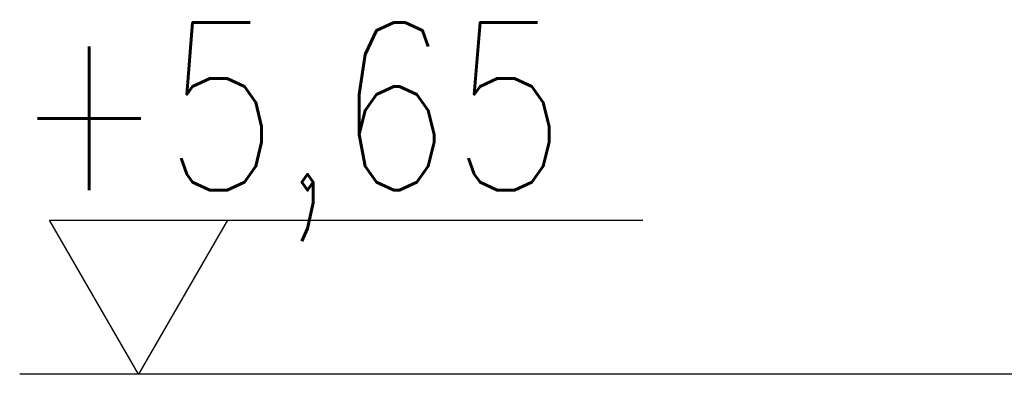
# Model space of a CAD drawing. Header units: centimetres. Extents: x 657501712 to 657529232, y 555122765 to 555182979.
# Tile 3 of 78: x 657502345 to 657502533, y 555124362 to 555124429. Entities that reach past the tile are written whole.
import ezdxf

# ---------------------------------------------------------------- set-up
doc = ezdxf.new("R2010")
doc.units = ezdxf.units.CM
doc.header["$LTSCALE"] = 0.1
for name, color, linetype in [('xrefs', 7, 'Continuous'), ('ZKZOK_PW_06_00_300$0$A_GB_101T', 1, 'Continuous'), ('ZKZOK_PW_06_00_300$0$S_GB_101T', 1, 'Continuous')]:
    doc.layers.add(name, color=color, linetype=linetype)
doc.styles.add('ZKZOK_PW_06_00_300$0$ROMANS', font='romans.shx', dxfattribs={"width": 0.8})

# ---------------------------------------------------------------- blocks, each defined once
blk = doc.blocks.new('wer')
at = {"layer": 'ZKZOK_PW_06_00_300$0$A_GB_101T', "color": 251}
for p, q in [((-53649.3, 5650), (-53819.2, 5944.4)), ((-53819.2, 5944.4), (-52686.4, 5944.4)), ((-53479.3, 5944.4), (-53649.3, 5650))]:
    blk.add_line(p, q, dxfattribs=at)
at = {"layer": 'ZKZOK_PW_06_00_300$0$S_GB_101T', "color": 251}
for p in [(-52092.8, 5650), (-50740.3, 5650)]:
    blk.add_line(p, (-53876, 5650), dxfattribs=at)
at = {"layer": 'ZKZOK_PW_06_00_300$0$A_GB_101T', "color": 251, "style": 'ZKZOK_PW_06_00_300$0$ROMANS', "width": 0.8}
blk.add_text('+5,65', height=320, dxfattribs=at).set_placement((-53886, 6001.6, 0))

msp = doc.modelspace()

# ---------------------------------------------------------------- block references
at = {"layer": 'xrefs', "xscale": 0.1, "yscale": 0.1, "zscale": 0.1}
msp.add_blockref('wer', (657507732.194, 555123796.721), dxfattribs=at)

doc.saveas('drawing.dxf')
